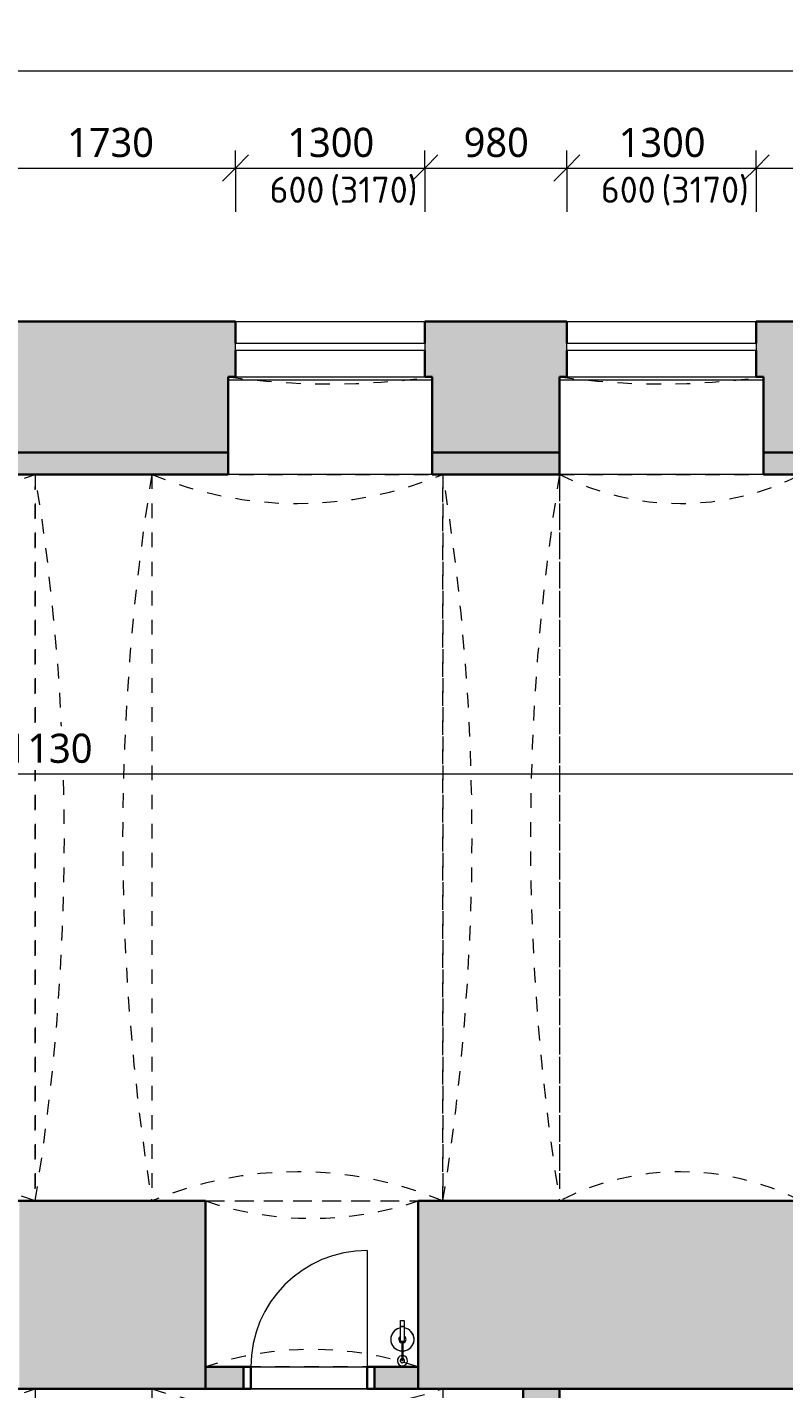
# Model space of a CAD drawing. Header units: metres. Extents: x -2.5 to 41.5, y -3.2 to 29.6.
# Tile 15 of 16: x 30.7 to 35.9, y 7.4 to 16.8. Entities that reach past the tile are written whole.
import ezdxf

# ---------------------------------------------------------------- set-up
doc = ezdxf.new("R2010")
doc.units = ezdxf.units.M
doc.linetypes.add('AV - Carkovana 2mm', pattern=[0.0027, 0.002, -0.0007])
doc.linetypes.add('AV - Cerch_ 1 tecka 2mm', pattern=[0.004, 0.002, -0.001, 0, -0.001])
doc.layers.add('AV-KOTY', color=5, linetype='Continuous', lineweight=13, true_color=0x0000ff)
for name, color, linetype, lineweight in [('AV-KOTY-100', 7, 'Continuous', 5), ('AV-SRAFY', 7, 'Continuous', 35), ('AV-STAVBA', 7, 'Continuous', 18)]:
    doc.layers.add(name, color=color, linetype=linetype, lineweight=lineweight)
doc.styles.add('ISOCPEUR', font='isocpeur.ttf', dxfattribs={"height": 0.18})
doc.styles.add('Trebuchet MS', font='trebuc.ttf', dxfattribs={"height": 0.2})
doc.dimstyles.new('2_mm_-_O_-_Blue_-_mm', dxfattribs={"dimscale": 0.3048, "dimtxt": 0.20619, "dimasz": 0.590551, "dimexe": 0.393701, "dimexo": 0.0625, "dimgap": 0.065617, "dimtad": 1, "dimdec": 0, "dimlfac": 1000, "dimzin": 0, "dimdsep": 46, "dimtxsty": 'Trebuchet MS', "dimblk1": 'OBLIQUE', "dimblk2": 'OBLIQUE', "dimsah": 1, "dimcen": 0.09, "dimazin": 0, "dimtfac": 1, "dimtdec": 4, "dimtix": 1, "dimtmove": 0, "dimatfit": 3, "dimfxl": 0.984252, "dimfxlon": 1, "dimtvp": 1, "dimtfill": 1, "dimtolj": 1, "dimtzin": 0, "dimarcsym": 2})
doc.dimstyles.new('2_mm_-_O_-_Blue_-_mm_-_zaokrouhlena_1', dxfattribs={"dimscale": 0.3048, "dimtxt": 0.20619, "dimasz": 0.590551, "dimexe": 0.393701, "dimexo": 0.0625, "dimgap": 0.065617, "dimtad": 1, "dimdec": 0, "dimlfac": 1000, "dimrnd": 10, "dimzin": 0, "dimdsep": 46, "dimtxsty": 'Trebuchet MS', "dimblk1": 'OBLIQUE', "dimblk2": 'OBLIQUE', "dimsah": 1, "dimcen": 0.09, "dimazin": 0, "dimtfac": 1, "dimtdec": 4, "dimtix": 1, "dimtmove": 0, "dimatfit": 3, "dimfxl": 0.984252, "dimfxlon": 1, "dimtvp": 1, "dimtfill": 1, "dimtolj": 1, "dimtzin": 0, "dimarcsym": 2})

# ---------------------------------------------------------------- blocks, each defined once
blk = doc.blocks.new('GM_Otvor s klenutým nadpražím - 4990x1950_4050-883161-1PP')
at = {"layer": 'AV-STAVBA', "linetype": 'AV - Cerch_ 1 tecka 2mm', "lineweight": 13}
for p, q in [((-2.495, 0.4), (2.495, 0.4)), ((2.4115, -0.4), (-2.4115, -0.4))]:
    blk.add_line(p, q, dxfattribs=at)
for centre, start, end in [((0, 15.8626), 260.8339, 279.1661), ((0, -15.8626), 80.8339, 99.1661)]:
    blk.add_arc(centre, 15.6626, start, end, dxfattribs=at)
blk = doc.blocks.new('GM_Otvor s klenutým nadpražím_částečný - 1000x1950-1650419-1PP')
at = {"layer": 'AV-STAVBA', "linetype": 'AV - Cerch_ 1 tecka 2mm', "lineweight": 13}
for p, q in [((-0.73, 0.645), (0.73, 0.645)), ((0.6465, -0.495), (-0.6465, -0.495))]:
    blk.add_line(p, q, dxfattribs=at)
for centre, start, end in [((0, 2.8054), 251.33, 288.67), ((0, -2.6554), 71.33, 108.67)]:
    blk.add_arc(centre, 2.2804, start, end, dxfattribs=at)
blk = doc.blocks.new('DO_1-L_Ocel_ - 800x1970_150-925843-1PP')
at = {"layer": 'AV-STAVBA'}
for p, q in [((0.4, 0.875), (0.4, 0.075)), ((-0.4, 0.075), (0.4, 0.075)), ((-0.4, -0.075), (0.4, -0.075))]:
    blk.add_line(p, q, dxfattribs=at)
at = {"layer": 'AV-STAVBA', "linetype": 'AV - Cerch_ 1 tecka 2mm'}
for p, q in [((-0.45, 0.075), (0.45, 0.075)), ((-0.4, 0.075), (0.4, 0.075)), ((-0.45, -0.075), (0.45, -0.075)), ((-0.4, -0.075), (0.4, -0.075))]:
    blk.add_line(p, q, dxfattribs=at)
at = {"layer": 'AV-STAVBA', "lineweight": 35}
for p, q in [((-0.4, 0.075), (-0.45, 0.075)), ((-0.45, 0.075), (-0.45, -0.075)), ((-0.4, -0.075), (-0.4, 0.075)), ((0.45, 0.075), (0.4, 0.075)), ((0.4, 0.075), (0.4, -0.075)), ((0.45, -0.075), (0.45, 0.075)), ((-0.45, -0.075), (-0.4, -0.075)), ((0.4, -0.075), (0.45, -0.075))]:
    blk.add_line(p, q, dxfattribs=at)
at = {"layer": 'AV-STAVBA'}
blk.add_arc((0.4, 0.075), 0.8, 90, 180, dxfattribs=at)
blk = doc.blocks.new('WI_1-1_sklepní_s příčlemi_s klenutým nadpražím_2x šikmý parapet_ nadpraží - 1300x600-1019331-1PP')
at = {"layer": 'AV-STAVBA'}
for p, q in [((-0.65, 0.375), (0.65, 0.375)), ((-0.65, 0.325), (-0.65, 0.375)), ((0.65, 0.375), (0.65, 0.325)), ((0.65, 0.325), (-0.65, 0.325))]:
    blk.add_line(p, q, dxfattribs=at)
at = {"layer": 'AV-STAVBA', "linetype": 'AV - Carkovana 2mm'}
blk.add_arc((0, 5.0958), 5, 261.95215, 278.04785, dxfattribs=at)
blk = doc.blocks.new('GM_Void_valená klenba - GM_Void_valená klenba-1524403-1PP')
at = {"layer": 'AV-STAVBA', "linetype": 'AV - Cerch_ 1 tecka 2mm', "lineweight": 13}
for p, q in [((-1.115, 3.01), (-1.115, -3.01)), ((-1.115, 3.01), (1.115, 3.01)), ((1.115, 3.01), (1.115, -3.01)), ((-1.115, -3.01), (1.115, -3.01))]:
    blk.add_line(p, q, dxfattribs=at)
for centre, start, end in [((0, 6.0095), 249.60822, 290.39178), ((0, -6.0095), 69.60822, 110.39178)]:
    blk.add_arc(centre, 3.2, start, end, dxfattribs=at)
blk = doc.blocks.new('GM_Void_valená klenba - GM_Void_valená klenba-1524404-1PP')
at = {"layer": 'AV-STAVBA', "linetype": 'AV - Cerch_ 1 tecka 2mm', "lineweight": 13}
for p, q in [((-1, 3.01), (-1, -3.01)), ((-1, 3.01), (1, 3.01)), ((1, 3.01), (1, -3.01)), ((-1, -3.01), (1, -3.01))]:
    blk.add_line(p, q, dxfattribs=at)
for centre, start, end in [((0, 6.0497), 251.79004, 288.20996), ((0, -6.0497), 71.79004, 108.20996)]:
    blk.add_arc(centre, 3.2, start, end, dxfattribs=at)
blk = doc.blocks.new('GM_Void_valená klenba - GM_Void_valená klenba-1524416-1PP')
at = {"layer": 'AV-STAVBA', "linetype": 'AV - Cerch_ 1 tecka 2mm', "lineweight": 13}
for p, q in [((-0.83, 2.495), (-0.83, -2.495)), ((-0.83, 2.495), (0.83, 2.495)), ((0.83, 2.495), (0.83, -2.495)), ((-0.83, -2.495), (0.83, -2.495))]:
    blk.add_line(p, q, dxfattribs=at)
for centre, start, end in [((0, 4.1147), 242.86788, 297.13212), ((0, -4.1147), 62.86788, 117.13212)]:
    blk.add_arc(centre, 1.82, start, end, dxfattribs=at)
blk = doc.blocks.new('GM_Void_valená klenba - GM_Void_valená klenba-1524417-1PP')
at = {"layer": 'AV-STAVBA', "linetype": 'AV - Cerch_ 1 tecka 2mm', "lineweight": 13}
for p, q in [((-1, 2.495), (-1, -2.495)), ((-1, 2.495), (1, 2.495)), ((1, 2.495), (1, -2.495)), ((-1, -2.495), (1, -2.495))]:
    blk.add_line(p, q, dxfattribs=at)
for centre, start, end in [((0, 4.895), 247.38014, 292.61986), ((0, -4.895), 67.38014, 112.61986)]:
    blk.add_arc(centre, 2.6, start, end, dxfattribs=at)
blk = doc.blocks.new('GM_Void_valená klenba - GM_Void_valená klenba-1524418-1PP')
at = {"layer": 'AV-STAVBA', "linetype": 'AV - Cerch_ 1 tecka 2mm', "lineweight": 13}
for p, q in [((-1.115, 2.495), (-1.115, -2.495)), ((-1.115, 2.495), (1.115, 2.495)), ((1.115, 2.495), (1.115, -2.495)), ((-1.115, -2.495), (1.115, -2.495))]:
    blk.add_line(p, q, dxfattribs=at)
for centre, start, end in [((0, 5.5051), 249.67456, 290.32544), ((0, -5.5051), 69.67456, 110.32544)]:
    blk.add_arc(centre, 3.21, start, end, dxfattribs=at)
blk = doc.blocks.new('GM_Hasicí přístroj - Hasici pristroj-V3-1PP')
at = {"layer": 'AV-STAVBA', "lineweight": 13}
for p, q in [((-0.0421, 0.0036), (-0.1007, 0.0036)), ((-0.0421, 0.0111), (0.0579, 0.0111)), ((-0.0421, 0.0111), (-0.0421, -0.0139)), ((0.0579, 0.0111), (0.0605, 0.0111)), ((0.0579, 0.0111), (0.0579, -0.0139)), ((0.0605, 0.0111), (0.0979, 0.0111)), ((0.0605, 0.0111), (0.0605, -0.0139)), ((0.0979, 0.0111), (0.0979, -0.0139)), ((-0.1007, -0.0064), (-0.0421, -0.0064)), ((0.0579, -0.0139), (-0.0421, -0.0139)), ((0.0605, -0.0139), (0.0579, -0.0139)), ((0.0979, -0.0139), (0.0605, -0.0139))]:
    blk.add_line(p, q, dxfattribs=at)
at = {"layer": 'AV-STAVBA', "lineweight": 13, "flags": 128}
for points in [[(-0.1007, 0.0036), (-0.1035, 0.0036), (-0.1063, 0.0036), (-0.1092, 0.0036), (-0.112, 0.0036), (-0.1149, 0.0036), (-0.1177, 0.0036), (-0.1205, 0.0036), (-0.1233, 0.0036), (-0.126, 0.0036), (-0.1288, 0.0036), (-0.1315, 0.0036), (-0.1341, 0.0036), (-0.1367, 0.0036), (-0.1393, 0.0036), (-0.1418, 0.0036), (-0.1443, 0.0036), (-0.1467, 0.0036), (-0.149, 0.0036), (-0.1513, 0.0036), (-0.1535, 0.0036), (-0.1556, 0.0036), (-0.1577, 0.0036), (-0.1596, 0.0036), (-0.1615, 0.0036), (-0.1633, 0.0036), (-0.165, 0.0036), (-0.1667, 0.0036), (-0.1682, 0.0036), (-0.1696, 0.0036), (-0.1709, 0.0036), (-0.1714, 0.0036)], [(-0.1714, -0.0064), (-0.1701, -0.0064), (-0.1687, -0.0064), (-0.1673, -0.0064), (-0.1657, -0.0064), (-0.164, -0.0064), (-0.1622, -0.0064), (-0.1604, -0.0064), (-0.1584, -0.0064), (-0.1564, -0.0064), (-0.1543, -0.0064), (-0.1522, -0.0064), (-0.1499, -0.0064), (-0.1476, -0.0064), (-0.1452, -0.0064), (-0.1428, -0.0064), (-0.1403, -0.0064), (-0.1377, -0.0064), (-0.1351, -0.0064), (-0.1325, -0.0064), (-0.1298, -0.0064), (-0.1271, -0.0064), (-0.1244, -0.0064), (-0.1216, -0.0064), (-0.1188, -0.0064), (-0.116, -0.0064), (-0.1131, -0.0064), (-0.1103, -0.0064), (-0.1074, -0.0064), (-0.1046, -0.0064), (-0.1018, -0.0064), (-0.1007, -0.0064)]]:
    blk.add_lwpolyline(points, dxfattribs=at)
at = {"layer": 'AV-STAVBA', "lineweight": 13}
for centre, radius, start, end in [((-0.1772, -0.0014), 0.035, 7.23753, 180), ((-0.1764, -0.0014), 0.015, 18.64917, 180), ((-0.1764, -0.0014), 0.015, 165, 180), ((-0.1764, -0.0014), 0.015, 105, 134.93615), ((-0.1714, -0.0014), 0.005, 150, 180), ((-0.1714, -0.0014), 0.005, 90, 120), ((-0.1764, -0.0014), 0.015, 45.06385, 75), ((-0.1764, -0.0014), 0.015, 18.64917, 44.93615), ((-0.0307, -0.0014), 0.08, 90, 176.37662), ((-0.0307, -0.0014), 0.08, 159.97132, 176.42822), ((-0.0307, -0.0014), 0.08, 114.97132, 155.02868), ((-0.0307, -0.0014), 0.08, 90, 110.02868), ((-0.0307, -0.0014), 0.025, 90, 169.20034), ((-0.0307, -0.0014), 0.08, 69.97132, 90), ((-0.0307, -0.0014), 0.08, 9.18677, 90), ((-0.0307, -0.0014), 0.025, 30, 90), ((-0.0307, -0.0014), 0.08, 24.97132, 65.02868), ((-0.0307, -0.0014), 0.08, 9.05555, 20.02868), ((-0.1772, -0.0014), 0.035, 180, 351.96894), ((-0.1764, -0.0014), 0.015, 174.95011, 180), ((-0.1764, -0.0014), 0.015, 180, 185.04989), ((-0.1764, -0.0014), 0.015, 180, 224.93615), ((-0.1764, -0.0014), 0.015, 180, 341.97651), ((-0.1764, -0.0014), 0.015, 240, 270), ((-0.1714, -0.0014), 0.005, 180, 210), ((-0.1714, -0.0014), 0.005, 240, 285), ((-0.1764, -0.0014), 0.015, 330, 341.97651), ((-0.0307, -0.0014), 0.08, 183.5619, 200.02868), ((-0.0307, -0.0014), 0.08, 183.6137, 270), ((-0.0307, -0.0014), 0.08, 204.97132, 245.02868), ((-0.0307, -0.0014), 0.08, 249.97132, 270), ((-0.0307, -0.0014), 0.025, 190.79953, 270), ((-0.0307, -0.0014), 0.025, 270, 330), ((-0.0307, -0.0014), 0.08, 270, 350.81323), ((-0.0307, -0.0014), 0.08, 270, 290.56866), ((-0.0307, -0.0014), 0.08, 294.97132, 335.02868), ((-0.0307, -0.0014), 0.08, 339.97132, 350.94445)]:
    blk.add_arc(centre, radius, start, end, dxfattribs=at)
for points, knots in [([(-0.1764, -0.0014), (-0.1764, -0.0009), (-0.1762, 0.0003), (-0.1753, 0.0019), (-0.1742, 0.0028), (-0.1731, 0.0033), (-0.1725, 0.0034), (-0.1723, 0.0035)], [0, 0, 0, 0, 0.1111111, 0.2222222, 0.3333333, 0.3888889, 0.4444444, 0.4444444, 0.4444444, 0.4444444]), ([(-0.1689, -0.0058), (-0.1692, -0.0059), (-0.1697, -0.0062), (-0.1705, -0.0064), (-0.1714, -0.0065), (-0.1723, -0.0064), (-0.1731, -0.0062), (-0.1742, -0.0057), (-0.1753, -0.0047), (-0.1762, -0.0032), (-0.1764, -0.002), (-0.1764, -0.0014)], [0.3333333, 0.3333333, 0.3333333, 0.3333333, 0.3888889, 0.4444444, 0.5, 0.5555556, 0.6111111, 0.6666667, 0.7777778, 0.8888889, 1, 1, 1, 1])]:
    blk.add_open_spline(points, degree=3, knots=knots, dxfattribs=at)
for points in [[(-0.1004, -0.0014), (-0.1004, -0.0009), (-0.1004, 0.0003), (-0.1005, 0.0018), (-0.1005, 0.003), (-0.1006, 0.0034), (-0.1006, 0.0035)], [(-0.1006, -0.0064), (-0.1006, -0.0063), (-0.1005, -0.0059), (-0.1005, -0.0047), (-0.1004, -0.0032), (-0.1004, -0.002), (-0.1004, -0.0014)]]:
    blk.add_open_spline(points, degree=3, dxfattribs=at)
blk = doc.blocks.new('DIMBLOCK31-1PP')
at = {"layer": 'AV-KOTY-100', "color": 5, "true_color": 0x0000ff}
for p, q in [((25.2348, 11.6412), (25.2348, 11.9412)), ((36.3648, 11.6412), (36.3648, 11.9412)), ((25.2348, 11.6412), (25.3248, 11.7312)), ((36.3648, 11.6412), (36.4548, 11.7312)), ((25.2348, 11.6412), (25.1448, 11.5512)), ((25.2348, 11.6412), (36.3648, 11.6412)), ((25.2348, 11.6412), (25.2348, 11.5212)), ((36.3648, 11.6412), (36.2748, 11.5512)), ((36.3648, 11.6412), (36.3648, 11.5212))]:
    blk.add_line(p, q, dxfattribs=at)
at = {"layer": 'AV-KOTY-100', "color": 0, "insert": (30.4329, 11.9171), "char_height": 0.2, "width": 0.880677, "attachment_point": 1, "line_spacing_factor": 1.048425, "style": 'Trebuchet MS', "bg_fill": 3, "box_fill_scale": 1.25, "bg_fill_color": 256, "bg_fill_true_color": 13158600, "bg_fill_transparency": 0}
blk.add_mtext('11130', dxfattribs=at)
blk = doc.blocks.new('_Oblique')
at = {"color": 0, "linetype": 'ByBlock', "lineweight": -2}
blk.add_line((-0.5, -0.5), (0.5, 0.5), dxfattribs=at)
blk = doc.blocks.new('DIMBLOCK65-1PP')
at = {"layer": 'AV-KOTY-100', "color": 5, "true_color": 0x0000ff}
for p, q in [((30.4348, 15.8021), (30.4348, 15.9221)), ((32.1598, 15.8021), (32.1598, 15.9221)), ((30.4348, 15.8021), (30.5248, 15.8921)), ((32.1598, 15.8021), (32.2498, 15.8921)), ((30.4348, 15.8021), (30.3448, 15.7121)), ((30.4348, 15.8021), (32.1598, 15.8021)), ((30.4348, 15.8021), (30.4348, 15.5021)), ((32.1598, 15.8021), (32.0698, 15.7121)), ((32.1598, 15.8021), (32.1598, 15.5021))]:
    blk.add_line(p, q, dxfattribs=at)
at = {"layer": 'AV-KOTY-100', "color": 0, "insert": (31.0038, 16.078), "char_height": 0.2, "width": 0.704541, "attachment_point": 1, "line_spacing_factor": 1.048425, "style": 'Trebuchet MS', "bg_fill": 3, "box_fill_scale": 1.25, "bg_fill_color": 256, "bg_fill_true_color": 13158600, "bg_fill_transparency": 0}
blk.add_mtext('1730', dxfattribs=at)
blk = doc.blocks.new('DIMBLOCK66-1PP')
at = {"layer": 'AV-KOTY-100', "color": 5, "true_color": 0x0000ff}
for p, q in [((32.1598, 15.8021), (32.1598, 15.9221)), ((33.4598, 15.8021), (33.4598, 15.9221)), ((32.1598, 15.8021), (32.2498, 15.8921)), ((33.4598, 15.8021), (33.5498, 15.8921)), ((32.1598, 15.8021), (32.0698, 15.7121)), ((32.1598, 15.8021), (33.4598, 15.8021)), ((32.1598, 15.8021), (32.1598, 15.5021)), ((33.4598, 15.8021), (33.3698, 15.7121)), ((33.4598, 15.8021), (33.4598, 15.5021))]:
    blk.add_line(p, q, dxfattribs=at)
at = {"layer": 'AV-KOTY-100', "color": 0, "insert": (32.5163, 16.078), "char_height": 0.2, "width": 0.704541, "attachment_point": 1, "line_spacing_factor": 1.048425, "style": 'Trebuchet MS', "bg_fill": 3, "box_fill_scale": 1.25, "bg_fill_color": 256, "bg_fill_true_color": 13158600, "bg_fill_transparency": 0}
blk.add_mtext('1300', dxfattribs=at)
blk = doc.blocks.new('DIMBLOCK67-1PP')
at = {"layer": 'AV-KOTY-100', "color": 5, "true_color": 0x0000ff}
for p, q in [((33.4598, 15.8021), (33.4598, 15.9221)), ((34.4348, 15.8021), (34.4348, 15.9221)), ((33.4598, 15.8021), (33.5498, 15.8921)), ((34.4348, 15.8021), (34.5248, 15.8921)), ((33.4598, 15.8021), (33.3698, 15.7121)), ((33.4598, 15.8021), (34.4348, 15.8021)), ((33.4598, 15.8021), (33.4598, 15.5021)), ((34.4348, 15.8021), (34.3448, 15.7121)), ((34.4348, 15.8021), (34.4348, 15.5021))]:
    blk.add_line(p, q, dxfattribs=at)
at = {"layer": 'AV-KOTY-100', "color": 0, "insert": (33.7271, 16.078), "char_height": 0.2, "width": 0.528406, "attachment_point": 1, "line_spacing_factor": 1.048425, "style": 'Trebuchet MS', "bg_fill": 3, "box_fill_scale": 1.25, "bg_fill_color": 256, "bg_fill_true_color": 13158600, "bg_fill_transparency": 0}
blk.add_mtext('980', dxfattribs=at)
blk = doc.blocks.new('DIMBLOCK68-1PP')
at = {"layer": 'AV-KOTY-100', "color": 5, "true_color": 0x0000ff}
for p, q in [((34.4348, 15.8021), (34.4348, 15.9221)), ((35.7348, 15.8021), (35.7348, 15.9221)), ((34.4348, 15.8021), (34.5248, 15.8921)), ((35.7348, 15.8021), (35.8248, 15.8921)), ((34.4348, 15.8021), (34.3448, 15.7121)), ((34.4348, 15.8021), (35.7348, 15.8021)), ((34.4348, 15.8021), (34.4348, 15.5021)), ((35.7348, 15.8021), (35.6448, 15.7121)), ((35.7348, 15.8021), (35.7348, 15.5021))]:
    blk.add_line(p, q, dxfattribs=at)
at = {"layer": 'AV-KOTY-100', "color": 0, "insert": (34.7913, 16.078), "char_height": 0.2, "width": 0.704541, "attachment_point": 1, "line_spacing_factor": 1.048425, "style": 'Trebuchet MS', "bg_fill": 3, "box_fill_scale": 1.25, "bg_fill_color": 256, "bg_fill_true_color": 13158600, "bg_fill_transparency": 0}
blk.add_mtext('1300', dxfattribs=at)
blk = doc.blocks.new('DIMBLOCK69-1PP')
at = {"layer": 'AV-KOTY-100', "color": 5, "true_color": 0x0000ff}
for p, q in [((35.7348, 15.8021), (35.7348, 15.9221)), ((39.7648, 15.8021), (39.7648, 15.9221)), ((35.7348, 15.8021), (35.8248, 15.8921)), ((39.7648, 15.8021), (39.8548, 15.8921)), ((35.7348, 15.8021), (35.6448, 15.7121)), ((35.7348, 15.8021), (39.7648, 15.8021)), ((35.7348, 15.8021), (35.7348, 15.5021)), ((39.7648, 15.8021), (39.6748, 15.7121)), ((39.7648, 15.8021), (39.7648, 15.5021))]:
    blk.add_line(p, q, dxfattribs=at)
at = {"layer": 'AV-KOTY-100', "color": 0, "insert": (37.4563, 16.078), "char_height": 0.2, "width": 0.704541, "attachment_point": 1, "line_spacing_factor": 1.048425, "style": 'Trebuchet MS', "bg_fill": 3, "box_fill_scale": 1.25, "bg_fill_color": 256, "bg_fill_true_color": 13158600, "bg_fill_transparency": 0}
blk.add_mtext('4030', dxfattribs=at)
blk = doc.blocks.new('DIMBLOCK70-1PP')
at = {"layer": 'AV-KOTY-100', "color": 5, "true_color": 0x0000ff}
for p, q in [((6.1548, 16.469), (6.1548, 16.769)), ((6.1548, 16.469), (6.2448, 16.559)), ((39.7648, 16.469), (39.7648, 16.589)), ((39.7648, 16.469), (39.8548, 16.559)), ((6.1548, 16.469), (6.0648, 16.379)), ((6.1548, 16.469), (39.7648, 16.469)), ((6.1548, 16.469), (6.1548, 16.349)), ((39.7648, 16.469), (39.6748, 16.379)), ((39.7648, 16.469), (39.7648, 16.169))]:
    blk.add_line(p, q, dxfattribs=at)
at = {"layer": 'AV-KOTY-100', "color": 0, "insert": (22.5929, 16.7449), "char_height": 0.2, "width": 0.880677, "attachment_point": 1, "line_spacing_factor": 1.048425, "style": 'Trebuchet MS', "bg_fill": 3, "box_fill_scale": 1.25, "bg_fill_color": 256, "bg_fill_true_color": 13158600, "bg_fill_transparency": 0}
blk.add_mtext('33610', dxfattribs=at)

msp = doc.modelspace()

# ---------------------------------------------------------------- hatches: boundary and pattern name
at = {"layer": 'AV-SRAFY', "lineweight": 5}
h = msp.add_hatch(color=256, dxfattribs=at)
h.paths.add_polyline_path([(22.2948, 13.6982), (22.8198, 13.6982), (22.8198, 13.8482), (22.3279, 13.8482), (22.3279, 14.7482), (17.1148, 14.7482), (17.1148, 13.6982), (22.186, 13.6982)])
h.paths.add_polyline_path([(33.5098, 13.6982), (34.3848, 13.6982), (34.3848, 13.8482), (33.5098, 13.8482)])
h.paths.add_polyline_path([(36.8448, 13.6982), (36.8448, 13.8482), (35.7848, 13.8482), (35.7848, 13.6982), (36.6248, 13.6982)])
h.paths.add_polyline_path([(32.1098, 13.6982), (32.1098, 13.8482), (30.4848, 13.8482), (30.4848, 13.6982), (31.2427, 13.6982)])
h.paths.add_polyline_path([(27.4398, 13.6982), (29.0848, 13.6982), (29.0848, 13.8482), (27.4398, 13.8482)])
h.paths.add_polyline_path([(24.1198, 13.6982), (26.1398, 13.6982), (26.1398, 13.8482), (24.1198, 13.8482)])
h = msp.add_hatch(color=256, dxfattribs=at)
h.paths.add_polyline_path([(38.9148, 13.8482), (38.9148, 14.7482), (35.7348, 14.7482), (35.7348, 14.3682), (35.7848, 14.3682), (35.7848, 13.8482), (37.6249, 13.8482)])
h.paths.add_polyline_path([(34.3848, 13.8482), (34.3848, 14.3682), (34.4348, 14.3682), (34.4338, 14.7482), (33.4598, 14.7482), (33.4598, 14.3682), (33.5098, 14.3682), (33.5098, 13.8482)])
h.paths.add_polyline_path([(32.1098, 13.8482), (32.1098, 14.3682), (32.1598, 14.3682), (32.1598, 14.7482), (30.4348, 14.7482), (30.4348, 14.3682), (30.4848, 14.3682), (30.4848, 13.8482), (31.2427, 13.8482)])
h.paths.add_polyline_path([(29.0848, 13.8482), (29.0848, 14.3682), (29.1348, 14.3682), (29.1348, 14.7482), (27.4398, 14.7482), (27.4398, 13.8482), (28.0516, 13.8482)])
h.paths.add_polyline_path([(26.1398, 13.8482), (26.1398, 14.7482), (23.5198, 14.7482), (23.5198, 14.3682), (24.1198, 14.3682), (24.1198, 13.8482), (24.8606, 13.8482)])
h.paths.add_polyline_path([(22.8198, 13.8482), (22.8198, 14.7482), (22.3279, 14.7482), (22.3279, 13.8482)])
at = {"layer": 'AV-SRAFY', "lineweight": 18}
h = msp.add_hatch(color=256, dxfattribs=at)
h.paths.add_polyline_path([(36.8448, 7.4182), (36.8448, 8.7082), (34.3848, 8.7082), (34.3848, 7.4182), (34.4338, 7.4182)])
h.paths.add_polyline_path([(25.4748, 7.4182), (27.7548, 7.4182), (27.7548, 8.7082), (25.4748, 8.7082), (25.4748, 8.0842)])
h.paths.add_polyline_path([(17.9148, 7.4182), (24.6748, 7.4182), (24.6748, 8.7082), (17.9148, 8.7082), (17.9148, 8.0842)])
h.paths.add_polyline_path([(28.5548, 7.4182), (28.9948, 7.4182), (28.9948, 8.7082), (28.5548, 8.7082)])
h.paths.add_polyline_path([(30.7848, 7.4182), (30.7848, 8.7082), (30.6748, 8.7082), (30.6748, 7.4182)])
h.paths.add_polyline_path([(31.5848, 7.4182), (31.9548, 7.4182), (31.9548, 8.7082), (31.5848, 8.7082), (31.5848, 8.0842)])
h.paths.add_polyline_path([(33.4148, 7.4182), (33.5848, 7.4182), (33.5848, 8.7082), (33.4148, 8.7082), (33.4148, 7.4867)])
at = {"layer": 'AV-SRAFY', "lineweight": 5}
for points in [[(30.7848, 7.4182), (31.5848, 7.4182), (31.5848, 8.7082), (30.7848, 8.7082)], [(33.636, 7.4182), (34.3848, 7.4182), (34.3848, 8.7082), (33.5848, 8.7082), (33.5848, 7.4182)], [(34.1348, 1.3982), (34.3848, 1.3982), (34.3848, 7.4182), (34.1348, 7.4182), (34.1348, 5.6941)]]:
    msp.add_hatch(color=256, dxfattribs=at).paths.add_polyline_path(points)
at = {"layer": 'AV-SRAFY', "lineweight": 18}
h = msp.add_hatch(color=256, dxfattribs=at)
h.paths.add_polyline_path([(33.1148, 7.4182), (33.4148, 7.4182), (33.4148, 7.5682), (33.1148, 7.5682), (33.1148, 7.4867)])
h.paths.add_polyline_path([(31.9548, 7.4182), (32.2148, 7.4182), (32.2148, 7.5682), (31.9548, 7.5682)])

# ---------------------------------------------------------------- linework, layer by layer
at = {"layer": 'AV-STAVBA', "lineweight": 35}
for p, q in [((30.4348, 14.7482), (32.1598, 14.7482)), ((32.1598, 14.7482), (32.1598, 14.5982)), ((33.4598, 14.7482), (34.4348, 14.7482)), ((33.4598, 14.7482), (33.4598, 14.5982)), ((34.4348, 14.7482), (34.4348, 14.5982)), ((39.7648, 14.7482), (35.7348, 14.7482)), ((35.7348, 14.7482), (35.7348, 14.5982)), ((32.1598, 14.5482), (32.1598, 14.3682)), ((33.4598, 14.5482), (33.4598, 14.3682)), ((34.4348, 14.5482), (34.4348, 14.3682)), ((35.7348, 14.5482), (35.7348, 14.3682)), ((32.1598, 14.3682), (32.1098, 14.3682)), ((32.1098, 13.6982), (32.1098, 14.3682)), ((33.4598, 14.3682), (33.5098, 14.3682)), ((33.5098, 14.3682), (33.5098, 13.6982)), ((34.4348, 14.3682), (34.3848, 14.3682)), ((34.3848, 13.6982), (34.3848, 14.3682)), ((35.7348, 14.3682), (35.7848, 14.3682)), ((35.7848, 14.3682), (35.7848, 13.6982)), ((30.4848, 13.8482), (32.1098, 13.8482)), ((33.5098, 13.8482), (34.3848, 13.8482)), ((35.7848, 13.8482), (36.6248, 13.8482)), ((32.1098, 13.6982), (30.4848, 13.6982)), ((34.3848, 13.6982), (33.5098, 13.6982)), ((36.3648, 13.6982), (35.7848, 13.6982)), ((31.9548, 8.7082), (29.9598, 8.7082)), ((31.9548, 8.7082), (31.9548, 7.4182)), ((33.4148, 7.4182), (33.4148, 8.7082)), ((36.8448, 8.7082), (33.4148, 8.7082)), ((32.2148, 7.5682), (31.9548, 7.5682)), ((32.2148, 7.4182), (32.2148, 7.5682)), ((33.4148, 7.5682), (33.1148, 7.5682)), ((33.1148, 7.5682), (33.1148, 7.4182)), ((22.4348, 7.4182), (32.2148, 7.4182)), ((33.1148, 7.4182), (36.9648, 7.4182)), ((34.1348, 7.4182), (34.1348, 1.3982)), ((34.3848, 1.3982), (34.3848, 7.4182))]:
    msp.add_line(p, q, dxfattribs=at)
at = {"layer": 'AV-STAVBA'}
for p, q in [((32.1598, 14.7482), (33.4598, 14.7482)), ((34.4348, 14.7482), (35.7348, 14.7482)), ((32.1098, 14.3482), (33.5098, 14.3482)), ((32.1598, 14.3682), (33.4598, 14.3682)), ((34.3848, 14.3482), (35.7848, 14.3482)), ((34.4348, 14.3682), (35.7348, 14.3682)), ((33.5098, 13.6982), (32.1098, 13.6982)), ((35.7848, 13.6982), (34.3848, 13.6982)), ((32.2648, 7.5682), (33.0648, 7.5682)), ((33.0648, 7.4182), (32.2648, 7.4182))]:
    msp.add_line(p, q, dxfattribs=at)

# ---------------------------------------------------------------- block references
at = {"layer": 'AV-STAVBA', "linetype": 'AV - Carkovana 2mm'}
for p in [(32.8098, 14.2232), (35.0848, 14.2232)]:
    msp.add_blockref('WI_1-1_sklepní_s příčlemi_s klenutým nadpražím_2x šikmý parapet_ nadpraží - 1300x600-1019331-1PP', p, dxfattribs=at)
at = {"layer": 'AV-STAVBA', "linetype": 'AV - Cerch_ 1 tecka 2mm', "lineweight": 13}
for name, p in [('GM_Void_valená klenba - GM_Void_valená klenba-1524418-1PP', (29.6698, 11.2032)), ('GM_Void_valená klenba - GM_Void_valená klenba-1524417-1PP', (32.5848, 11.2032)), ('GM_Void_valená klenba - GM_Void_valená klenba-1524416-1PP', (35.2148, 11.2032)), ('GM_Otvor s klenutým nadpražím_částečný - 1000x1950-1650419-1PP', (32.6848, 8.0632)), ('GM_Void_valená klenba - GM_Void_valená klenba-1524403-1PP', (29.6698, 4.4082)), ('GM_Void_valená klenba - GM_Void_valená klenba-1524404-1PP', (32.5848, 4.4082))]:
    msp.add_blockref(name, p, dxfattribs=at)
for p, rotation in [((31.1848, 11.2032), 269.9999999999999), ((33.9848, 11.2032), 89.99999999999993)]:
    msp.add_blockref('GM_Otvor s klenutým nadpražím - 4990x1950_4050-883161-1PP', p, dxfattribs=dict(at, rotation=rotation))
at = {"layer": 'AV-STAVBA'}
msp.add_blockref('DO_1-L_Ocel_ - 800x1970_150-925843-1PP', (32.6648, 7.4932), dxfattribs=at)
at = {"layer": 'AV-STAVBA', "rotation": 89.9999999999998}
msp.add_blockref('GM_Hasicí přístroj - Hasici pristroj-V3-1PP', (33.3048, 7.7882), dxfattribs=at)

# ---------------------------------------------------------------- dimensions: what is measured, and where the dimension line sits
at = {"layer": 'AV-KOTY', "lineweight": 5}
for base, p1, p2, override, picture, middle in [((39.7648, 16.469), (6.1548, 16.769), (39.7648, 16.169), {"dimpost": '<>', "dimfxl": 33.615355}, 'DIMBLOCK70-1PP', (22.9598, 16.5911)), ((32.1598, 15.8021), (30.4348, 15.5021), (32.1598, 15.5021), {"dimpost": '<>', "dimfxl": 1.725}, 'DIMBLOCK65-1PP', (31.2973, 15.9238))]:
    dim = msp.add_linear_dim(base=base, p1=p1, p2=p2, dimstyle='2_mm_-_O_-_Blue_-_mm_-_zaokrouhlena_1', override=override, dxfattribs=at)
    dim.commit()
    dim.dimension.update_dxf_attribs({"geometry": picture, "text_midpoint": middle})

# ---------------------------------------------------------------- next in the draw order: dimensions: what is measured, and where the dimension line sits
for base, p1, p2, dimstyle, override, picture, middle in [((33.4598, 15.8021), (32.1598, 15.5021), (33.4598, 15.5021), '2_mm_-_O_-_Blue_-_mm_-_zaokrouhlena_1', {"dimpost": '<>', "dimfxl": 1.3}, 'DIMBLOCK66-1PP', (32.8098, 15.9238)), ((36.3648, 11.6412), (25.2348, 11.9412), (36.3648, 11.9412), '2_mm_-_O_-_Blue_-_mm', {"dimpost": '<>', "dimfxl": 11.13}, 'DIMBLOCK31-1PP', (30.7998, 11.7629))]:
    dim = msp.add_linear_dim(base=base, p1=p1, p2=p2, dimstyle=dimstyle, override=override, dxfattribs=at)
    dim.commit()
    dim.dimension.update_dxf_attribs({"geometry": picture, "text_midpoint": middle})

# ---------------------------------------------------------------- next in the draw order: texts
at = {"layer": 'AV-KOTY', "lineweight": 5, "insert": (32.3934, 15.7429), "char_height": 0.18, "width": 0.456962, "attachment_point": 1, "style": 'ISOCPEUR'}
msp.add_mtext('600', dxfattribs=at)

# ---------------------------------------------------------------- next in the draw order: dimensions: what is measured, and where the dimension line sits
at = {"layer": 'AV-KOTY', "lineweight": 5}
dim = msp.add_linear_dim(base=(34.4348, 15.8021), p1=(33.4598, 15.5021), p2=(34.4348, 15.5021), dimstyle='2_mm_-_O_-_Blue_-_mm_-_zaokrouhlena_1', override={"dimpost": '<>', "dimfxl": 0.975}, dxfattribs=at)
dim.commit()
dim.dimension.update_dxf_attribs({"geometry": 'DIMBLOCK67-1PP', "text_midpoint": (33.9473, 15.9241)})

# ---------------------------------------------------------------- next in the draw order: texts
at = {"layer": 'AV-KOTY', "lineweight": 5, "insert": (32.8096, 15.7429), "char_height": 0.18, "width": 0.745569, "attachment_point": 1, "style": 'ISOCPEUR'}
msp.add_mtext('(3170)', dxfattribs=at)

# ---------------------------------------------------------------- next in the draw order: dimensions: what is measured, and where the dimension line sits
at = {"layer": 'AV-KOTY', "lineweight": 5}
dim = msp.add_linear_dim(base=(35.7348, 15.8021), p1=(34.4348, 15.5021), p2=(35.7348, 15.5021), dimstyle='2_mm_-_O_-_Blue_-_mm_-_zaokrouhlena_1', override={"dimpost": '<>', "dimfxl": 1.3}, dxfattribs=at)
dim.commit()
dim.dimension.update_dxf_attribs({"geometry": 'DIMBLOCK68-1PP', "text_midpoint": (35.0848, 15.9238)})

# ---------------------------------------------------------------- next in the draw order: texts
at = {"layer": 'AV-KOTY', "lineweight": 5, "insert": (34.6684, 15.7429), "char_height": 0.18, "width": 0.456962, "attachment_point": 1, "style": 'ISOCPEUR'}
msp.add_mtext('600', dxfattribs=at)

# ---------------------------------------------------------------- next in the draw order: dimensions: what is measured, and where the dimension line sits
at = {"layer": 'AV-KOTY', "lineweight": 5}
dim = msp.add_linear_dim(base=(39.7648, 15.8021), p1=(35.7348, 15.5021), p2=(39.7648, 15.5021), dimstyle='2_mm_-_O_-_Blue_-_mm_-_zaokrouhlena_1', override={"dimpost": '<>', "dimfxl": 4.03}, dxfattribs=at)
dim.commit()
dim.dimension.update_dxf_attribs({"geometry": 'DIMBLOCK69-1PP', "text_midpoint": (37.7498, 15.9238)})

# ---------------------------------------------------------------- next in the draw order: texts
at = {"layer": 'AV-KOTY', "lineweight": 5, "insert": (35.0846, 15.7429), "char_height": 0.18, "width": 0.745569, "attachment_point": 1, "style": 'ISOCPEUR'}
msp.add_mtext('(3170)', dxfattribs=at)

doc.saveas('drawing.dxf')
